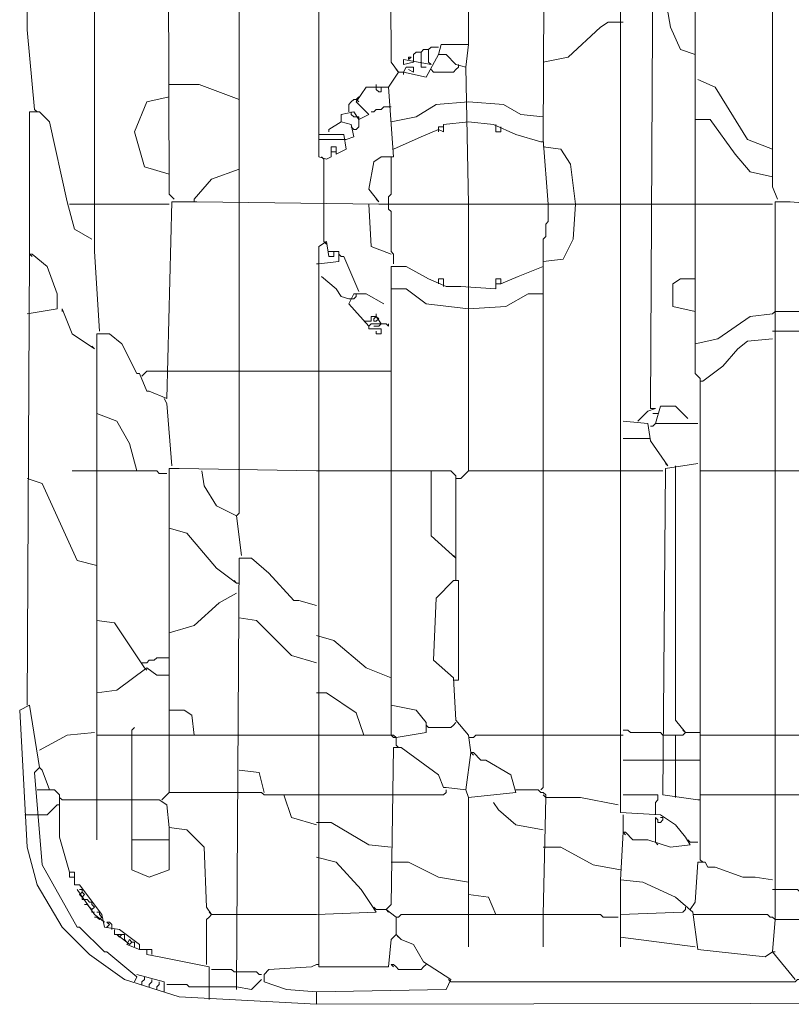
# Model space of a CAD drawing. Header units: millimetres. Extents: x 6435372 to 7248404, y 1559872 to 1886246.
# Tile 87 of 208: x 6813183 to 6813514, y 1852920 to 1853343. Entities that reach past the tile are written whole.
import ezdxf

# ---------------------------------------------------------------- set-up
doc = ezdxf.new("R2010")
doc.units = ezdxf.units.MM
doc.layers.add('matrice DPS', color=122, linetype='Continuous')
doc.layers.add('V-objekty', color=130, linetype='Continuous', lineweight=50)

# ---------------------------------------------------------------- blocks, each defined once
blk = doc.blocks.new('DWG-RYYQ14-20T_top')
at = {"layer": 'V-objekty', "color": 2, "lineweight": 13}
for points in [[(5.159529, 5.866167, 0), (5.157388, 5.900428, 0), (5.157388, 5.906852, 0), (5.157388, 6.174518, 0)], [(5.253747, 6.219486, 0), (5.253747, 5.941113, 0), (5.256959, 5.940043, 0), (5.259101, 5.941113, 0), (5.259101, 5.945396, 0), (5.261242, 5.945396, 0), (5.261242, 5.942184, 0), (5.265525, 5.944325, 0), (5.264454, 5.950749, 0), (5.253747, 5.950749, 0)], [(5.219486, 5.920771, 0), (5.219486, 6.313704, 0), (5.219486, 6.401499, 0), (5.252677, 6.401499, 0)], [(5.317987, 5.989293, 0), (5.316916, 6.396146, 0), (5.313704, 6.396146, 0), (5.299786, 6.385439, 0), (5.296574, 6.375803, 0), (5.317987, 6.375803, 0)], [(5.131692, 5.961456, 0), (5.12848, 5.995717, 0), (5.12955, 6.109208, 0), (5.12955, 6.127409, 0), (5.12955, 6.330835, 0), (5.130621, 6.337259, 0)], [(5.191649, 5.922912, 0), (5.189507, 5.925054, 0), (5.188437, 6.249465, 0), (5.186296, 6.261242, 0), (5.159529, 6.260171, 0)], [(5.448608, 5.599572, 0), (5.445396, 5.59743, 0), (5.416488, 5.600642, 0), (5.414347, 5.616702, 0), (5.406852, 5.623126, 0), (5.392934, 5.62955, 0), (5.383298, 5.630621, 0), (5.384368, 5.650964, 0), (5.385439, 5.650964, 0), (5.388651, 5.647752, 0), (5.395075, 5.647752, 0), (5.404711, 5.64454, 0), (5.413276, 5.64561, 0), (5.411135, 5.648822, 0), (5.406852, 5.654176, 0), (5.400428, 5.658458, 0), (5.383298, 5.659529, 0), (5.383298, 5.663812, 0), (5.383298, 6.037473, 0)], [(5.288009, 5.977516, 0), (5.284797, 5.981799, 0), (5.283726, 6.204497, 0), (5.281585, 6.206638, 0), (5.270878, 6.208779, 0), (5.263383, 6.217345, 0), (5.256959, 6.219486, 0), (5.254818, 6.220557, 0)], [(5.352248, 5.920771, 0), (5.350107, 5.948608, 0), (5.351178, 6.189507, 0), (5.360814, 6.189507, 0), (5.372591, 6.178801, 0), (5.374732, 6.178801, 0), (5.379015, 6.175589, 0)], [(5.450749, 5.922912, 0), (5.448608, 5.928266, 0), (5.448608, 6.148822, 0), (5.459315, 6.148822, 0), (5.480728, 6.147752, 0)], [(5.417559, 5.639186, 0), (5.417559, 5.8394, 0), (5.417559, 5.845824, 0), (5.415418, 5.847966, 0), (5.415418, 6.005353, 0), (5.412206, 6.033191, 0), (5.406852, 6.035332, 0), (5.384368, 6.034261, 0)], [(5.390792, 5.827623, 0), (5.395075, 5.831906, 0), (5.398287, 5.832976, 0), (5.396146, 5.832976, 0), (5.397216, 6.024625, 0), (5.398287, 6.024625, 0), (5.400428, 6.021413, 0), (5.404711, 5.996788, 0), (5.408994, 5.987152, 0), (5.415418, 5.985011, 0)], [(5.350107, 5.981799, 0), (5.360814, 5.98394, 0), (5.374732, 5.996788, 0), (5.377944, 5.998929, 0), (5.384368, 5.998929, 0)], [(5.317987, 5.920771, 0), (5.316916, 5.979657, 0), (5.312634, 5.980728, 0), (5.308351, 5.985011, 0), (5.305139, 5.985011, 0), (5.30621, 5.989293, 0), (5.317987, 5.989293, 0), (5.316916, 5.979657, 0)], [(5.283726, 5.971092, 0), (5.288009, 5.977516, 0), (5.29015, 5.977516, 0), (5.299786, 5.975375, 0), (5.305139, 5.985011, 0)], [(5.294433, 5.981799, 0), (5.294433, 5.985011, 0), (5.295503, 5.986081, 0), (5.297645, 5.986081, 0), (5.298715, 5.987152, 0), (5.300857, 5.987152, 0)], [(5.297645, 5.981799, 0), (5.297645, 5.986081, 0)], [(5.301927, 5.980728, 0), (5.300857, 5.981799, 0), (5.300857, 5.987152, 0), (5.301927, 5.988223, 0), (5.305139, 5.988223, 0)], [(5.301927, 5.980728, 0), (5.29015, 5.982869, 0), (5.29015, 5.980728, 0), (5.294433, 5.981799, 0)], [(5.292291, 5.982869, 0), (5.292291, 5.98394, 0), (5.293362, 5.98394, 0), (5.292291, 5.982869, 0)], [(5.297645, 5.981799, 0), (5.297645, 5.979657, 0), (5.299786, 5.979657, 0)], [(5.313704, 5.979657, 0), (5.313704, 5.980728, 0)], [(5.288009, 5.977516, 0), (5.286938, 5.978587, 0)], [(5.29015, 5.977516, 0), (5.291221, 5.979657, 0), (5.294433, 5.979657, 0), (5.294433, 5.977516, 0), (5.292291, 5.978587, 0)], [(5.29015, 5.977516, 0), (5.29015, 5.976445, 0)], [(5.301927, 5.978587, 0), (5.302998, 5.977516, 0), (5.311563, 5.977516, 0), (5.312634, 5.978587, 0), (5.313704, 5.979657, 0)], [(5.219486, 5.965739, 0), (5.202355, 5.972163, 0), (5.189507, 5.972163, 0)], [(5.278373, 5.971092, 0), (5.278373, 5.972163, 0)], [(5.448608, 5.944325, 0), (5.437901, 5.948608, 0), (5.423983, 5.971092, 0), (5.416488, 5.974304, 0)], [(5.279443, 5.921842, 0), (5.275161, 5.927195, 0), (5.277302, 5.938972, 0), (5.280514, 5.941113, 0), (5.285867, 5.941113, 0), (5.283726, 5.971092, 0), (5.27409, 5.971092, 0), (5.269807, 5.964668, 0), (5.275161, 5.959315, 0), (5.270878, 5.957173, 0), (5.268737, 5.960385, 0), (5.263383, 5.959315, 0), (5.263383, 5.956103, 0), (5.25803, 5.952891, 0), (5.25803, 5.95182, 0)], [(5.278373, 5.971092, 0), (5.278373, 5.970021, 0), (5.279443, 5.968951, 0), (5.280514, 5.968951, 0), (5.280514, 5.971092, 0)], [(5.189507, 5.933619, 0), (5.178801, 5.936831, 0), (5.174518, 5.95182, 0), (5.179872, 5.964668, 0), (5.189507, 5.966809, 0)], [(5.266595, 5.960385, 0), (5.266595, 5.963597, 0), (5.267666, 5.964668, 0), (5.268737, 5.965739, 0), (5.269807, 5.965739, 0)], [(5.269807, 5.965739, 0), (5.270878, 5.966809, 0)], [(5.269807, 5.965739, 0), (5.270878, 5.964668, 0)], [(5.284797, 5.956103, 0), (5.295503, 5.958244, 0), (5.304069, 5.963597, 0), (5.317987, 5.964668, 0)], [(5.350107, 5.958244, 0), (5.340471, 5.959315, 0), (5.332976, 5.963597, 0), (5.317987, 5.964668, 0)], [(5.12955, 5.899358, 0), (5.12955, 5.960385, 0), (5.133833, 5.960385, 0), (5.138116, 5.956103, 0), (5.14561, 5.921842, 0), (5.148822, 5.910064, 0), (5.156317, 5.905782, 0)], [(5.131692, 5.961456, 0), (5.132762, 5.960385, 0)], [(5.269807, 5.958244, 0), (5.268737, 5.958244, 0), (5.267666, 5.959315, 0), (5.267666, 5.960385, 0)], [(5.284797, 5.962527, 0), (5.281585, 5.962527, 0), (5.280514, 5.961456, 0), (5.278373, 5.961456, 0), (5.277302, 5.960385, 0), (5.276231, 5.960385, 0)], [(5.265525, 5.948608, 0), (5.268737, 5.949679, 0), (5.267666, 5.955032, 0), (5.263383, 5.956103, 0)], [(5.268737, 5.952891, 0), (5.269807, 5.952891, 0), (5.270878, 5.953961, 0), (5.270878, 5.957173, 0)], [(5.270878, 5.957173, 0), (5.270878, 5.958244, 0), (5.269807, 5.958244, 0)], [(5.285867, 5.944325, 0), (5.297645, 5.949679, 0), (5.305139, 5.952891, 0), (5.307281, 5.95182, 0), (5.307281, 5.955032, 0), (5.317987, 5.956103, 0)], [(5.349036, 5.947537, 0), (5.33833, 5.950749, 0), (5.328694, 5.955032, 0), (5.317987, 5.956103, 0)], [(5.329764, 5.953961, 0), (5.329764, 5.955032, 0)], [(5.448608, 5.932548, 0), (5.438972, 5.93469, 0), (5.432548, 5.942184, 0), (5.421842, 5.957173, 0), (5.415418, 5.957173, 0)], [(5.268737, 5.952891, 0), (5.267666, 5.953961, 0)], [(5.305139, 5.952891, 0), (5.305139, 5.953961, 0), (5.307281, 5.953961, 0)], [(5.305139, 5.952891, 0), (5.305139, 5.95182, 0)], [(5.329764, 5.953961, 0), (5.329764, 5.95182, 0), (5.331906, 5.95182, 0), (5.331906, 5.953961, 0)], [(5.253747, 5.948608, 0), (5.265525, 5.948608, 0)], [(5.349036, 5.947537, 0), (5.350107, 5.947537, 0)], [(5.259101, 5.943255, 0), (5.261242, 5.943255, 0)], [(5.364026, 5.920771, 0), (5.361884, 5.937901, 0), (5.357602, 5.944325, 0), (5.350107, 5.945396, 0)], [(5.252677, 5.577088, 0), (5.905782, 5.578158, 0)], [(5.255889, 5.940043, 0), (5.254818, 5.941113, 0)], [(5.255889, 5.920771, 0), (5.255889, 5.940043, 0)], [(5.283726, 5.921842, 0), (5.283726, 5.923983, 0), (5.284797, 5.925054, 0), (5.284797, 5.941113, 0)], [(5.200214, 5.922912, 0), (5.207709, 5.931478, 0), (5.219486, 5.93576, 0)], [(5.146681, 5.920771, 0), (5.158458, 5.920771, 0)], [(5.158458, 5.664882, 0), (5.158458, 5.865096, 0), (5.163812, 5.865096, 0), (5.169165, 5.860814, 0), (5.175589, 5.847966, 0), (5.17666, 5.847966, 0), (5.179872, 5.840471, 0), (5.180942, 5.840471, 0), (5.188437, 5.837259, 0), (5.190578, 5.921842, 0), (5.201285, 5.921842, 0), (5.279443, 5.920771, 0), (5.384368, 5.920771, 0)], [(5.158458, 5.920771, 0), (5.189507, 5.920771, 0)], [(5.191649, 5.922912, 0), (5.190578, 5.923983, 0)], [(5.200214, 5.922912, 0), (5.200214, 5.921842, 0)], [(5.219486, 5.80621, 0), (5.219486, 5.920771, 0)], [(5.255889, 5.904711, 0), (5.255889, 5.920771, 0)], [(5.284797, 5.899358, 0), (5.276231, 5.90257, 0), (5.275161, 5.920771, 0)], [(5.279443, 5.921842, 0), (5.278373, 5.922912, 0)], [(5.285867, 5.895075, 0), (5.285867, 5.899358, 0), (5.284797, 5.900428, 0), (5.284797, 5.917559, 0), (5.283726, 5.91863, 0), (5.283726, 5.921842, 0)], [(5.317987, 5.884368, 0), (5.317987, 5.920771, 0)], [(5.349036, 5.669165, 0), (5.350107, 5.670236, 0), (5.350107, 5.905782, 0), (5.351178, 5.906852, 0), (5.351178, 5.912206, 0), (5.352248, 5.913276, 0), (5.352248, 5.920771, 0)], [(5.350107, 5.896146, 0), (5.358672, 5.897216, 0), (5.362955, 5.905782, 0), (5.364026, 5.920771, 0)], [(5.384368, 5.920771, 0), (5.396146, 5.920771, 0)], [(5.396146, 5.920771, 0), (5.415418, 5.920771, 0)], [(5.415418, 5.920771, 0), (5.448608, 5.920771, 0)], [(5.449679, 5.61349, 0), (5.449679, 5.921842, 0), (5.456103, 5.921842, 0), (5.480728, 5.9197, 0), (5.485011, 5.91863, 0), (5.48394, 5.912206, 0), (5.480728, 5.908994, 0), (5.481799, 5.781585, 0), (5.485011, 5.780514, 0), (5.494647, 5.789079, 0), (5.508565, 5.801927, 0), (5.510707, 5.801927, 0), (5.513919, 5.797645, 0), (5.514989, 5.618844, 0), (5.514989, 5.619914, 0)], [(5.252677, 5.577088, 0), (5.252677, 5.582441, 0), (5.308351, 5.583512, 0), (5.310493, 5.587794, 0), (5.298715, 5.595289, 0), (5.294433, 5.602784, 0), (5.289079, 5.604925, 0), (5.286938, 5.607066, 0), (5.284797, 5.604925, 0), (5.283726, 5.593148, 0), (5.253747, 5.593148, 0), (5.253747, 5.90257, 0), (5.256959, 5.904711, 0), (5.25803, 5.898287, 0), (5.260171, 5.898287, 0), (5.260171, 5.900428, 0), (5.262313, 5.900428, 0), (5.262313, 5.896146, 0), (5.253747, 5.895075, 0)], [(5.255889, 5.904711, 0), (5.256959, 5.90364, 0)], [(5.25803, 5.900428, 0), (5.260171, 5.900428, 0)], [(5.12848, 5.705567, 0), (5.12955, 5.899358, 0), (5.130621, 5.899358, 0), (5.137045, 5.894004, 0), (5.141328, 5.882227, 0), (5.141328, 5.875803, 0), (5.12848, 5.873662, 0)], [(5.12955, 5.899358, 0), (5.130621, 5.898287, 0)], [(5.263383, 5.898287, 0), (5.262313, 5.899358, 0)], [(5.270878, 5.883298, 0), (5.264454, 5.898287, 0), (5.263383, 5.898287, 0)], [(5.253747, 5.895075, 0), (5.252677, 5.895075, 0)], [(5.286938, 5.691649, 0), (5.299786, 5.69379, 0), (5.299786, 5.698073, 0), (5.295503, 5.703426, 0), (5.284797, 5.705567, 0), (5.284797, 5.894004, 0), (5.291221, 5.894004, 0), (5.300857, 5.888651, 0), (5.308351, 5.885439, 0), (5.314775, 5.885439, 0), (5.329764, 5.884368, 0), (5.329764, 5.888651, 0), (5.331906, 5.888651, 0), (5.331906, 5.88651, 0), (5.329764, 5.88651, 0)], [(5.331906, 5.88651, 0), (5.3394, 5.889722, 0), (5.350107, 5.894004, 0)], [(5.266595, 5.880086, 0), (5.263383, 5.881156, 0), (5.261242, 5.884368, 0), (5.254818, 5.889722, 0)], [(5.305139, 5.88651, 0), (5.305139, 5.888651, 0), (5.307281, 5.888651, 0), (5.307281, 5.88651, 0)], [(5.415418, 5.874732, 0), (5.405782, 5.876874, 0), (5.405782, 5.88651, 0), (5.408994, 5.888651, 0), (5.415418, 5.888651, 0)], [(5.317987, 5.875803, 0), (5.299786, 5.877944, 0), (5.291221, 5.884368, 0), (5.284797, 5.884368, 0)], [(5.307281, 5.88651, 0), (5.307281, 5.885439, 0)], [(5.317987, 5.80621, 0), (5.317987, 5.884368, 0)], [(5.275161, 5.868308, 0), (5.266595, 5.877944, 0), (5.268737, 5.882227, 0), (5.27409, 5.882227, 0), (5.281585, 5.877944, 0)], [(5.266595, 5.880086, 0), (5.268737, 5.880086, 0), (5.269807, 5.881156, 0), (5.269807, 5.882227, 0)], [(5.317987, 5.875803, 0), (5.334047, 5.876874, 0), (5.343683, 5.882227, 0), (5.350107, 5.882227, 0)], [(5.157388, 5.858672, 0), (5.147752, 5.865096, 0), (5.143469, 5.875803, 0), (5.143469, 5.874732, 0)], [(5.448608, 5.873662, 0), (5.449679, 5.874732, 0), (5.480728, 5.874732, 0)], [(5.27409, 5.87045, 0), (5.273019, 5.87045, 0)], [(5.280514, 5.869379, 0), (5.278373, 5.872591, 0), (5.276231, 5.872591, 0), (5.276231, 5.87045, 0), (5.27409, 5.87045, 0)], [(5.279443, 5.87152, 0), (5.278373, 5.87045, 0), (5.277302, 5.87045, 0), (5.277302, 5.87152, 0), (5.278373, 5.872591, 0)], [(5.278373, 5.872591, 0), (5.278373, 5.873662, 0)], [(5.278373, 5.872591, 0), (5.279443, 5.87152, 0)], [(5.415418, 5.860814, 0), (5.425054, 5.862955, 0), (5.438972, 5.872591, 0), (5.448608, 5.873662, 0)], [(5.275161, 5.868308, 0), (5.276231, 5.869379, 0), (5.282655, 5.869379, 0), (5.283726, 5.868308, 0), (5.283726, 5.869379, 0)], [(5.275161, 5.868308, 0), (5.275161, 5.867238, 0), (5.280514, 5.867238, 0), (5.280514, 5.865096, 0), (5.278373, 5.865096, 0), (5.278373, 5.866167, 0)], [(5.280514, 5.869379, 0), (5.279443, 5.868308, 0), (5.277302, 5.868308, 0)], [(5.448608, 5.866167, 0), (5.480728, 5.866167, 0)], [(5.41863, 5.844754, 0), (5.427195, 5.851178, 0), (5.433619, 5.858672, 0), (5.437901, 5.861884, 0), (5.448608, 5.862955, 0)], [(5.157388, 5.858672, 0), (5.156317, 5.859743, 0)], [(5.17773, 5.846895, 0), (5.178801, 5.847966, 0), (5.179872, 5.849036, 0), (5.189507, 5.849036, 0)], [(5.189507, 5.849036, 0), (5.219486, 5.849036, 0)], [(5.219486, 5.849036, 0), (5.252677, 5.849036, 0)], [(5.252677, 5.849036, 0), (5.284797, 5.849036, 0)], [(5.41863, 5.844754, 0), (5.417559, 5.844754, 0)], [(5.190578, 5.808351, 0), (5.188437, 5.835118, 0), (5.187366, 5.837259, 0)], [(5.398287, 5.826552, 0), (5.400428, 5.834047, 0), (5.406852, 5.834047, 0), (5.412206, 5.828694, 0)], [(5.175589, 5.80621, 0), (5.172377, 5.817987, 0), (5.167024, 5.827623, 0), (5.158458, 5.830835, 0)], [(5.398287, 5.830835, 0), (5.397216, 5.830835, 0)], [(5.398287, 5.830835, 0), (5.399358, 5.830835, 0)], [(5.40364, 5.808351, 0), (5.396146, 5.819058, 0), (5.395075, 5.826552, 0), (5.384368, 5.827623, 0)], [(5.396146, 5.825482, 0), (5.397216, 5.825482, 0), (5.398287, 5.826552, 0), (5.416488, 5.826552, 0)], [(5.384368, 5.820128, 0), (5.396146, 5.820128, 0)], [(5.189507, 5.668094, 0), (5.189507, 5.807281, 0), (5.19379, 5.807281, 0), (5.252677, 5.80621, 0)], [(5.416488, 5.664882, 0), (5.401499, 5.667024, 0), (5.40257, 5.807281, 0), (5.416488, 5.809422, 0)], [(5.40364, 5.808351, 0), (5.40257, 5.809422, 0)], [(5.411135, 5.69379, 0), (5.406852, 5.699143, 0), (5.406852, 5.808351, 0)], [(5.158458, 5.765525, 0), (5.149893, 5.767666, 0), (5.134904, 5.800857, 0), (5.12848, 5.802998, 0)], [(5.158458, 5.80621, 0), (5.147752, 5.80621, 0)], [(5.188437, 5.805139, 0), (5.185225, 5.805139, 0), (5.184154, 5.80621, 0), (5.158458, 5.80621, 0)], [(5.220557, 5.769807, 0), (5.218415, 5.786938, 0), (5.20985, 5.791221, 0), (5.204497, 5.799786, 0), (5.203426, 5.80621, 0)], [(5.218415, 5.786938, 0), (5.219486, 5.788009, 0), (5.219486, 5.80621, 0)], [(5.252677, 5.80621, 0), (5.284797, 5.80621, 0)], [(5.312634, 5.759101, 0), (5.312634, 5.804069, 0), (5.310493, 5.80621, 0), (5.284797, 5.80621, 0)], [(5.312634, 5.768737, 0), (5.301927, 5.778373, 0), (5.301927, 5.80621, 0)], [(5.313704, 5.802998, 0), (5.312634, 5.802998, 0)], [(5.313704, 5.802998, 0), (5.314775, 5.802998, 0), (5.315846, 5.804069, 0), (5.316916, 5.805139, 0), (5.317987, 5.80621, 0), (5.350107, 5.80621, 0)], [(5.350107, 5.80621, 0), (5.384368, 5.80621, 0)], [(5.384368, 5.80621, 0), (5.401499, 5.80621, 0)], [(5.417559, 5.80621, 0), (5.448608, 5.80621, 0)], [(5.448608, 5.80621, 0), (5.480728, 5.80621, 0)], [(5.218415, 5.75803, 0), (5.20985, 5.764454, 0), (5.197002, 5.779443, 0), (5.189507, 5.781585, 0)], [(5.218415, 5.584582, 0), (5.219486, 5.768737, 0), (5.224839, 5.768737, 0), (5.232334, 5.762313, 0), (5.243041, 5.750535, 0), (5.245182, 5.750535, 0), (5.252677, 5.748394, 0)], [(5.312634, 5.768737, 0), (5.311563, 5.769807, 0)], [(5.218415, 5.75803, 0), (5.217345, 5.759101, 0)], [(5.218415, 5.75803, 0), (5.219486, 5.75803, 0)], [(5.319058, 5.685225, 0), (5.317987, 5.692719, 0), (5.312634, 5.699143, 0), (5.311563, 5.717345, 0), (5.302998, 5.724839, 0), (5.304069, 5.751606, 0), (5.311563, 5.759101, 0), (5.313704, 5.759101, 0), (5.313704, 5.716274, 0), (5.312634, 5.716274, 0)], [(5.189507, 5.736617, 0), (5.200214, 5.739829, 0), (5.210921, 5.749465, 0), (5.218415, 5.753747, 0)], [(5.178801, 5.721627, 0), (5.165953, 5.740899, 0), (5.158458, 5.74197, 0)], [(5.252677, 5.723769, 0), (5.24197, 5.726981, 0), (5.226981, 5.74197, 0), (5.219486, 5.743041, 0)], [(5.284797, 5.717345, 0), (5.27409, 5.721627, 0), (5.260171, 5.733405, 0), (5.252677, 5.735546, 0)], [(5.178801, 5.723769, 0), (5.17773, 5.723769, 0)], [(5.178801, 5.723769, 0), (5.179872, 5.723769, 0), (5.180942, 5.724839, 0), (5.183084, 5.724839, 0), (5.184154, 5.72591, 0), (5.189507, 5.72591, 0)], [(5.158458, 5.710921, 0), (5.167024, 5.711991, 0), (5.179872, 5.721627, 0), (5.184154, 5.718415, 0), (5.189507, 5.718415, 0)], [(5.178801, 5.721627, 0), (5.179872, 5.720557, 0)], [(5.312634, 5.716274, 0), (5.311563, 5.716274, 0)], [(5.273019, 5.692719, 0), (5.269807, 5.702355, 0), (5.256959, 5.710921, 0), (5.252677, 5.710921, 0)], [(5.252677, 5.577088, 0), (5.19379, 5.5803, 0), (5.170236, 5.587794, 0), (5.155246, 5.598501, 0), (5.143469, 5.610278, 0), (5.132762, 5.62848, 0), (5.12848, 5.64454, 0), (5.125268, 5.703426, 0), (5.12955, 5.705567, 0), (5.133833, 5.678801, 0), (5.131692, 5.67666, 0), (5.134904, 5.637045, 0), (5.149893, 5.610278, 0), (5.150964, 5.610278, 0), (5.16167, 5.599572, 0), (5.162741, 5.599572, 0), (5.175589, 5.588865, 0), (5.174518, 5.586724, 0)], [(5.284797, 5.692719, 0), (5.284797, 5.705567, 0)], [(5.200214, 5.692719, 0), (5.199143, 5.701285, 0), (5.195931, 5.703426, 0), (5.189507, 5.703426, 0)], [(5.300857, 5.695931, 0), (5.299786, 5.697002, 0)], [(5.300857, 5.695931, 0), (5.310493, 5.695931, 0), (5.311563, 5.697002, 0), (5.312634, 5.698073, 0)], [(5.133833, 5.686296, 0), (5.14561, 5.692719, 0), (5.157388, 5.69379, 0)], [(5.158458, 5.692719, 0), (5.173448, 5.692719, 0)], [(5.173448, 5.664882, 0), (5.173448, 5.694861, 0), (5.174518, 5.695931, 0)], [(5.173448, 5.692719, 0), (5.189507, 5.692719, 0)], [(5.189507, 5.692719, 0), (5.219486, 5.692719, 0)], [(5.219486, 5.692719, 0), (5.252677, 5.692719, 0)], [(5.286938, 5.688437, 0), (5.286938, 5.691649, 0), (5.285867, 5.692719, 0), (5.252677, 5.692719, 0)], [(5.286938, 5.691649, 0), (5.285867, 5.691649, 0), (5.284797, 5.692719, 0)], [(5.319058, 5.691649, 0), (5.320128, 5.691649, 0), (5.321199, 5.692719, 0), (5.350107, 5.692719, 0)], [(5.350107, 5.692719, 0), (5.384368, 5.692719, 0)], [(5.401499, 5.692719, 0), (5.400428, 5.69379, 0), (5.38758, 5.69379, 0), (5.38651, 5.694861, 0), (5.384368, 5.694861, 0)], [(5.401499, 5.692719, 0), (5.406852, 5.692719, 0)], [(5.406852, 5.665953, 0), (5.406852, 5.692719, 0), (5.410064, 5.692719, 0), (5.411135, 5.69379, 0), (5.417559, 5.69379, 0)], [(5.411135, 5.69379, 0), (5.410064, 5.694861, 0)], [(5.417559, 5.692719, 0), (5.448608, 5.692719, 0)], [(5.448608, 5.692719, 0), (5.480728, 5.692719, 0)], [(5.286938, 5.688437, 0), (5.288009, 5.687366, 0)], [(5.319058, 5.691649, 0), (5.317987, 5.691649, 0)], [(5.286938, 5.614561, 0), (5.282655, 5.617773, 0), (5.284797, 5.619914, 0), (5.285867, 5.687366, 0), (5.289079, 5.687366, 0), (5.305139, 5.675589, 0), (5.307281, 5.670236, 0), (5.308351, 5.670236, 0), (5.316916, 5.669165, 0), (5.319058, 5.685225, 0), (5.320128, 5.685225, 0), (5.32334, 5.682013, 0), (5.325482, 5.682013, 0), (5.336188, 5.675589, 0), (5.33833, 5.668094, 0), (5.317987, 5.665953, 0), (5.316916, 5.669165, 0)], [(5.319058, 5.685225, 0), (5.320128, 5.684154, 0)], [(5.384368, 5.682013, 0), (5.401499, 5.682013, 0)], [(5.401499, 5.682013, 0), (5.406852, 5.682013, 0)], [(5.406852, 5.682013, 0), (5.417559, 5.682013, 0)], [(5.138116, 5.669165, 0), (5.134904, 5.67773, 0), (5.133833, 5.678801, 0)], [(5.230193, 5.668094, 0), (5.228051, 5.67666, 0), (5.219486, 5.67773, 0)], [(5.17666, 5.600642, 0), (5.17666, 5.602784, 0), (5.168094, 5.609208, 0), (5.16167, 5.610278, 0), (5.1606, 5.615632, 0), (5.150964, 5.62848, 0), (5.148822, 5.62848, 0), (5.148822, 5.633833, 0), (5.146681, 5.633833, 0), (5.142398, 5.648822, 0), (5.142398, 5.667024, 0), (5.140257, 5.669165, 0), (5.132762, 5.669165, 0)], [(5.186296, 5.664882, 0), (5.187366, 5.665953, 0), (5.188437, 5.667024, 0), (5.189507, 5.668094, 0), (5.219486, 5.668094, 0)], [(5.238758, 5.667024, 0), (5.230193, 5.667024, 0), (5.229122, 5.668094, 0), (5.219486, 5.668094, 0)], [(5.252677, 5.654176, 0), (5.24197, 5.657388, 0), (5.238758, 5.667024, 0), (5.252677, 5.667024, 0)], [(5.252677, 5.667024, 0), (5.284797, 5.667024, 0)], [(5.284797, 5.667024, 0), (5.307281, 5.667024, 0), (5.308351, 5.668094, 0), (5.308351, 5.669165, 0)], [(5.351178, 5.665953, 0), (5.351178, 5.667024, 0), (5.350107, 5.668094, 0), (5.349036, 5.668094, 0), (5.347966, 5.669165, 0), (5.33833, 5.669165, 0)], [(5.351178, 5.665953, 0), (5.350107, 5.667024, 0)], [(5.398287, 5.658458, 0), (5.398287, 5.663812, 0), (5.399358, 5.664882, 0), (5.399358, 5.667024, 0), (5.384368, 5.667024, 0)], [(5.417559, 5.667024, 0), (5.448608, 5.667024, 0)], [(5.448608, 5.667024, 0), (5.480728, 5.667024, 0)], [(5.143469, 5.664882, 0), (5.142398, 5.665953, 0)], [(5.207709, 5.615632, 0), (5.205567, 5.618844, 0), (5.204497, 5.64454, 0), (5.197002, 5.652034, 0), (5.189507, 5.653105, 0), (5.188437, 5.662741, 0), (5.185225, 5.664882, 0), (5.143469, 5.664882, 0)], [(5.158458, 5.664882, 0), (5.158458, 5.647752, 0)], [(5.173448, 5.647752, 0), (5.173448, 5.664882, 0)], [(5.317987, 5.615632, 0), (5.317987, 5.665953, 0)], [(5.350107, 5.652034, 0), (5.33833, 5.654176, 0), (5.330835, 5.6606, 0), (5.328694, 5.663812, 0)], [(5.350107, 5.615632, 0), (5.351178, 5.665953, 0), (5.366167, 5.665953, 0), (5.382227, 5.662741, 0)], [(5.416488, 5.664882, 0), (5.417559, 5.664882, 0)], [(5.132762, 5.658458, 0), (5.137045, 5.658458, 0), (5.138116, 5.659529, 0), (5.139186, 5.6606, 0), (5.140257, 5.66167, 0), (5.141328, 5.662741, 0), (5.142398, 5.662741, 0)], [(5.127409, 5.658458, 0), (5.132762, 5.658458, 0)], [(5.284797, 5.64454, 0), (5.275161, 5.64561, 0), (5.259101, 5.655246, 0), (5.252677, 5.655246, 0)], [(5.384368, 5.650964, 0), (5.384368, 5.658458, 0)], [(5.398287, 5.646681, 0), (5.398287, 5.657388, 0), (5.399358, 5.656317, 0), (5.399358, 5.655246, 0), (5.400428, 5.655246, 0), (5.401499, 5.656317, 0)], [(5.401499, 5.656317, 0), (5.401499, 5.657388, 0), (5.400428, 5.657388, 0)], [(5.189507, 5.647752, 0), (5.189507, 5.653105, 0)], [(5.384368, 5.650964, 0), (5.385439, 5.649893, 0)], [(5.173448, 5.647752, 0), (5.189507, 5.647752, 0), (5.189507, 5.634904, 0), (5.180942, 5.631692, 0), (5.173448, 5.634904, 0), (5.173448, 5.647752, 0)], [(5.398287, 5.646681, 0), (5.399358, 5.64561, 0)], [(5.413276, 5.646681, 0), (5.412206, 5.647752, 0)], [(5.413276, 5.646681, 0), (5.416488, 5.646681, 0)], [(5.383298, 5.634904, 0), (5.37152, 5.637045, 0), (5.357602, 5.64454, 0), (5.350107, 5.64454, 0)], [(5.252677, 5.615632, 0), (5.278373, 5.616702, 0), (5.276231, 5.619914, 0), (5.271949, 5.626338, 0), (5.261242, 5.638116, 0), (5.252677, 5.640257, 0)], [(5.317987, 5.62955, 0), (5.305139, 5.631692, 0), (5.292291, 5.638116, 0), (5.284797, 5.638116, 0)], [(5.413276, 5.617773, 0), (5.415418, 5.620985, 0), (5.416488, 5.638116, 0), (5.4197, 5.638116, 0), (5.420771, 5.635974, 0), (5.423983, 5.635974, 0), (5.43576, 5.631692, 0), (5.441113, 5.631692, 0), (5.448608, 5.630621, 0)], [(5.417559, 5.639186, 0), (5.41863, 5.638116, 0)], [(5.148822, 5.631692, 0), (5.146681, 5.631692, 0), (5.146681, 5.633833, 0)], [(5.383298, 5.615632, 0), (5.383298, 5.630621, 0)], [(5.16167, 5.61242, 0), (5.157388, 5.615632, 0), (5.149893, 5.626338, 0)], [(5.152034, 5.625268, 0), (5.152034, 5.626338, 0), (5.150964, 5.626338, 0)], [(5.152034, 5.623126, 0), (5.150964, 5.624197, 0), (5.152034, 5.625268, 0)], [(5.152034, 5.623126, 0), (5.153105, 5.624197, 0), (5.152034, 5.625268, 0)], [(5.463597, 5.61349, 0), (5.465739, 5.619914, 0), (5.459315, 5.626338, 0), (5.448608, 5.626338, 0)], [(5.153105, 5.622056, 0), (5.152034, 5.622056, 0), (5.152034, 5.623126, 0)], [(5.155246, 5.620985, 0), (5.154176, 5.622056, 0), (5.153105, 5.622056, 0)], [(5.156317, 5.619914, 0), (5.156317, 5.620985, 0), (5.155246, 5.620985, 0)], [(5.329764, 5.615632, 0), (5.326552, 5.623126, 0), (5.317987, 5.624197, 0)], [(5.154176, 5.619914, 0), (5.153105, 5.619914, 0)], [(5.156317, 5.617773, 0), (5.155246, 5.618844, 0), (5.154176, 5.619914, 0)], [(5.156317, 5.617773, 0), (5.157388, 5.618844, 0), (5.156317, 5.619914, 0)], [(5.157388, 5.616702, 0), (5.156317, 5.616702, 0), (5.156317, 5.617773, 0)], [(5.159529, 5.615632, 0), (5.159529, 5.616702, 0), (5.158458, 5.616702, 0)], [(5.207709, 5.615632, 0), (5.206638, 5.616702, 0)], [(5.278373, 5.617773, 0), (5.277302, 5.618844, 0)], [(5.278373, 5.617773, 0), (5.282655, 5.617773, 0)], [(5.282655, 5.617773, 0), (5.283726, 5.616702, 0)], [(5.415418, 5.601713, 0), (5.383298, 5.605996, 0), (5.383298, 5.615632, 0), (5.410064, 5.616702, 0), (5.411135, 5.617773, 0)], [(5.411135, 5.617773, 0), (5.411135, 5.618844, 0)], [(5.158458, 5.614561, 0), (5.157388, 5.614561, 0)], [(5.158458, 5.614561, 0), (5.159529, 5.61349, 0), (5.1606, 5.614561, 0)], [(5.159529, 5.61349, 0), (5.1606, 5.614561, 0), (5.159529, 5.615632, 0)], [(5.164882, 5.609208, 0), (5.164882, 5.611349, 0), (5.163812, 5.61242, 0), (5.162741, 5.61242, 0), (5.163812, 5.611349, 0), (5.162741, 5.610278, 0)], [(5.205567, 5.594218, 0), (5.205567, 5.61349, 0), (5.206638, 5.614561, 0), (5.207709, 5.615632, 0), (5.219486, 5.615632, 0)], [(5.219486, 5.615632, 0), (5.252677, 5.615632, 0)], [(5.286938, 5.607066, 0), (5.286938, 5.614561, 0), (5.288009, 5.614561, 0), (5.289079, 5.615632, 0), (5.374732, 5.615632, 0), (5.375803, 5.614561, 0), (5.382227, 5.614561, 0)], [(5.317987, 5.615632, 0), (5.317987, 5.601713, 0)], [(5.350107, 5.615632, 0), (5.350107, 5.601713, 0)], [(5.415418, 5.615632, 0), (5.414347, 5.615632, 0)], [(5.449679, 5.61349, 0), (5.448608, 5.614561, 0), (5.447537, 5.614561, 0), (5.446467, 5.615632, 0), (5.415418, 5.615632, 0)], [(5.458244, 5.587794, 0), (5.448608, 5.599572, 0), (5.449679, 5.61349, 0), (5.463597, 5.61349, 0), (5.468951, 5.605996, 0), (5.472163, 5.605996, 0), (5.480728, 5.604925, 0)], [(5.167024, 5.607066, 0), (5.165953, 5.607066, 0), (5.165953, 5.609208, 0)], [(5.171306, 5.603854, 0), (5.167024, 5.607066, 0), (5.169165, 5.607066, 0)], [(5.167024, 5.607066, 0), (5.168094, 5.605996, 0), (5.169165, 5.607066, 0)], [(5.170236, 5.605996, 0), (5.170236, 5.607066, 0), (5.169165, 5.607066, 0)], [(5.171306, 5.603854, 0), (5.170236, 5.604925, 0), (5.170236, 5.605996, 0)], [(5.17666, 5.600642, 0), (5.171306, 5.602784, 0), (5.172377, 5.604925, 0), (5.173448, 5.603854, 0)], [(5.171306, 5.603854, 0), (5.172377, 5.602784, 0), (5.173448, 5.603854, 0)], [(5.174518, 5.602784, 0), (5.174518, 5.603854, 0), (5.173448, 5.603854, 0)], [(5.286938, 5.607066, 0), (5.288009, 5.605996, 0)], [(5.383298, 5.605996, 0), (5.383298, 5.601713, 0)], [(5.174518, 5.602784, 0), (5.174518, 5.601713, 0)], [(5.17666, 5.600642, 0), (5.179872, 5.600642, 0)], [(5.206638, 5.579229, 0), (5.206638, 5.593148, 0), (5.185225, 5.59743, 0), (5.179872, 5.598501, 0), (5.179872, 5.600642, 0), (5.182013, 5.600642, 0), (5.182013, 5.598501, 0)], [(5.448608, 5.599572, 0), (5.449679, 5.599572, 0)], [(5.218415, 5.591006, 0), (5.217345, 5.591006, 0), (5.216274, 5.592077, 0), (5.207709, 5.592077, 0)], [(5.229122, 5.589936, 0), (5.228051, 5.589936, 0), (5.226981, 5.591006, 0), (5.218415, 5.591006, 0)], [(5.252677, 5.582441, 0), (5.239829, 5.583512, 0), (5.230193, 5.586724, 0), (5.230193, 5.589936, 0), (5.232334, 5.592077, 0), (5.250535, 5.593148, 0), (5.252677, 5.594218, 0)], [(5.252677, 5.594218, 0), (5.253747, 5.594218, 0)], [(5.284797, 5.594218, 0), (5.285867, 5.594218, 0), (5.286938, 5.593148, 0), (5.288009, 5.592077, 0), (5.297645, 5.592077, 0), (5.298715, 5.593148, 0), (5.299786, 5.594218, 0)], [(5.284797, 5.594218, 0), (5.285867, 5.593148, 0)], [(5.187366, 5.582441, 0), (5.187366, 5.586724, 0), (5.175589, 5.589936, 0)], [(5.17773, 5.585653, 0), (5.17773, 5.586724, 0), (5.178801, 5.587794, 0), (5.178801, 5.588865, 0)], [(5.180942, 5.584582, 0), (5.180942, 5.585653, 0), (5.182013, 5.586724, 0), (5.182013, 5.587794, 0)], [(5.184154, 5.583512, 0), (5.184154, 5.584582, 0), (5.185225, 5.585653, 0), (5.185225, 5.586724, 0)], [(5.206638, 5.584582, 0), (5.218415, 5.584582, 0), (5.224839, 5.583512, 0), (5.229122, 5.587794, 0)], [(5.310493, 5.586724, 0), (5.309422, 5.587794, 0)], [(5.310493, 5.586724, 0), (5.458244, 5.586724, 0), (5.459315, 5.587794, 0), (5.480728, 5.587794, 0)], [(5.206638, 5.584582, 0), (5.198073, 5.584582, 0), (5.197002, 5.585653, 0), (5.188437, 5.585653, 0)], [(5.218415, 5.584582, 0), (5.218415, 5.583512, 0)]]:
    blk.add_polyline3d(points, dxfattribs=at)

msp = doc.modelspace()

# ---------------------------------------------------------------- block references
at = {"layer": 'matrice DPS', "xscale": 1000, "yscale": 1000, "zscale": 1000}
msp.add_blockref('DWG-RYYQ14-20T_top', (6808057.27, 1847342.73), dxfattribs=at)

doc.saveas('drawing.dxf')
